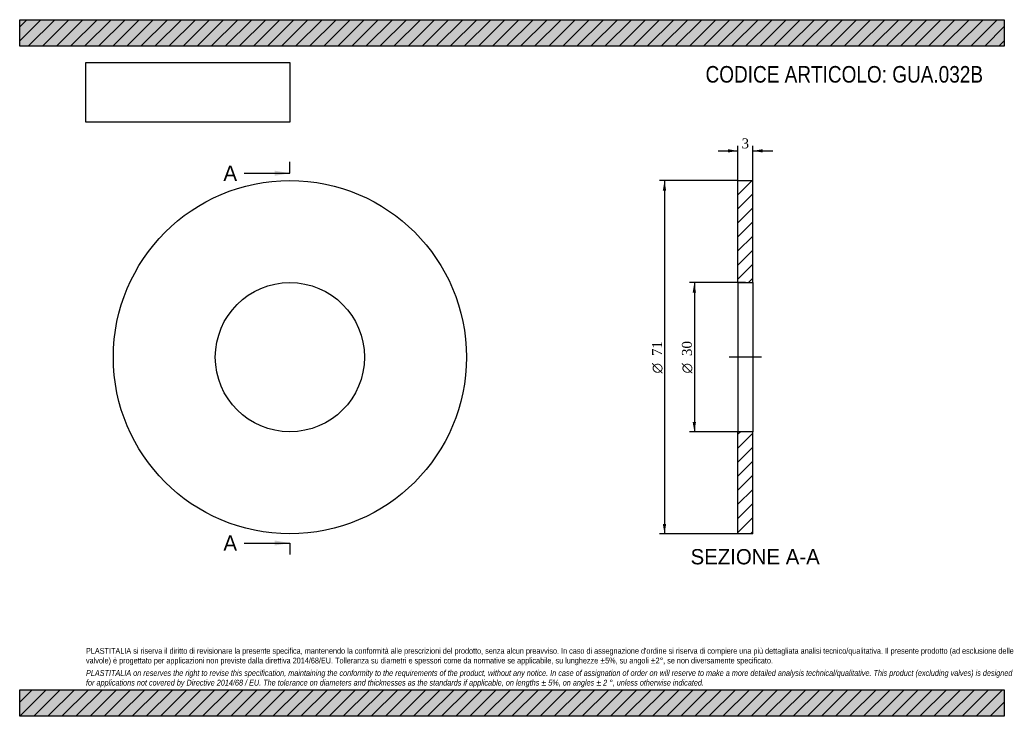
# Model space of a CAD drawing. Header units: millimetres. Extents: x 0 to 198, y 0 to 140.
import ezdxf
from ezdxf.enums import TextEntityAlignment as Align
from ezdxf.lldxf.tags import DXFTag

# ---------------------------------------------------------------- set-up
doc = ezdxf.new("R2010")
doc.units = ezdxf.units.MM
doc.header["$LTSCALE"] = 0.666667
for name, color, linetype in [('Default', 7, 'Continuous'), ('DV2_Default', 7, 'Continuous'), ('GUA.032B', 7, 'Continuous')]:
    doc.layers.add(name, color=color, linetype=linetype)
doc.styles.add('SEACAD_Solid_Edge_ANSI', font='seans.ttf')
doc.styles.add('SEACAD_Solid_Edge_ANSI1_Symbols', font='semeca1.ttf')
doc.styles.add('SEACAD_Times_New_Roman', font='times.ttf')
tags = doc.linetypes.add('CENTER2', pattern=[28.575, 19.05, -3.175, 3.175, -3.175]).pattern_tags.tags
tags[10:11] = [DXFTag(74, 4), DXFTag(75, 0), DXFTag(340, '0'), DXFTag(46, 0.0), DXFTag(50, 0.0), DXFTag(44, 0.0), DXFTag(45, 0.0)]
tags[8:9] = [DXFTag(74, 4), DXFTag(75, 0), DXFTag(340, '0'), DXFTag(46, 0.0), DXFTag(50, 0.0), DXFTag(44, 0.0), DXFTag(45, 0.0)]
tags[6:7] = [DXFTag(74, 4), DXFTag(75, 0), DXFTag(340, '0'), DXFTag(46, 0.0), DXFTag(50, 0.0), DXFTag(44, 0.0), DXFTag(45, 0.0)]
tags[4:5] = [DXFTag(74, 4), DXFTag(75, 0), DXFTag(340, '0'), DXFTag(46, 0.0), DXFTag(50, 0.0), DXFTag(44, 0.0), DXFTag(45, 0.0)]
doc.dimstyles.new('ANSImm', dxfattribs={"dimtxt": 2, "dimasz": 2, "dimexe": 1, "dimexo": 0, "dimgap": 0.5, "dimtad": 1, "dimdsep": 46, "dimtxsty": 'SEACAD_Times_New_Roman', "dimblk1": '_SE_FILLED', "dimblk2": '_SE_FILLED', "dimsah": 1, "dimcen": 1, "dimazin": 0, "dimtfac": 0.85, "dimtdec": 3, "dimtofl": 0, "dimtmove": 0, "dimatfit": 3, "dimfxl": 1, "dimarcsym": 0})
picture_1 = doc.add_image_def('image1.jpg', size_in_pixel=(4302, 1260))

# ---------------------------------------------------------------- blocks, each defined once
blk = doc.blocks.new('SE')
at = {"layer": 'GUA.032B', "color": 7, "linetype": 'Continuous'}
for radius in [35.5, 15]:
    blk.add_circle((54.34, 72.17), radius, dxfattribs=at)
blk = doc.blocks.new('SE2')
at = {"color": 7, "linetype": 'Continuous', "style": 'SEACAD_Solid_Edge_ANSI'}
blk.add_text('A', height=3.07, dxfattribs=at).set_placement((40.97, 110.68), align=Align.TOP_LEFT)
blk = doc.blocks.new('SE3')
at = {"color": 7, "linetype": 'Continuous', "style": 'SEACAD_Solid_Edge_ANSI'}
blk.add_text('A', height=3.07, dxfattribs=at).set_placement((40.97, 36.36), align=Align.TOP_LEFT)
blk = doc.blocks.new('SEANNOT_GROUP')
at = {"linetype": 'Continuous'}
blk.add_hatch(color=7, dxfattribs=at).paths.add_polyline_path([(51.27, 108.63), (54.34, 109.15), (51.27, 109.66)])
at = {"color": 7, "linetype": 'Continuous'}
blk.add_lwpolyline([(45.14, 109.15), (54.34, 109.15)], dxfattribs=at)
blk = doc.blocks.new('SEANNOT_GROUP1')
at = {"linetype": 'Continuous'}
blk.add_hatch(color=7, dxfattribs=at).paths.add_polyline_path([(51.27, 34.31), (54.34, 34.82), (51.27, 35.33)])
at = {"color": 7, "linetype": 'Continuous'}
blk.add_lwpolyline([(45.14, 34.82), (54.34, 34.82)], dxfattribs=at)
blk = doc.blocks.new('SE1')
at = {"layer": 'Default', "color": 7, "linetype": 'CENTER2'}
for p, q in [((54.34, 109.15), (54.34, 111.45)), ((54.34, 34.82), (54.34, 32.52))]:
    blk.add_line(p, q, dxfattribs=at)
at = {"layer": 'Default', "color": 7, "linetype": 'CENTER2', "const_width": 0.0001}
blk.add_lwpolyline([(54.34, 109.15), (54.34, 34.82)], dxfattribs=at)
at = {"layer": 'Default'}
for name in ['SE2', 'SEANNOT_GROUP', 'SE3', 'SEANNOT_GROUP1']:
    blk.add_blockref(name, (0, 0), dxfattribs=at)
blk = doc.blocks.new('SE4')
at = {"layer": 'GUA.032B', "linetype": 'Continuous'}
h = blk.add_hatch(dxfattribs=at)
h.set_pattern_fill('LINE', scale=0.62992, angle=45, style=0)
h.paths.add_polyline_path([(147.43, 87.17), (147.43, 107.67), (144.43, 107.67), (144.43, 87.17)])
h = blk.add_hatch(dxfattribs=at)
h.set_pattern_fill('LINE', scale=0.62992, angle=45, style=0)
h.paths.add_polyline_path([(147.43, 36.67), (147.43, 57.17), (144.43, 57.17), (144.43, 36.67)])
at = {"layer": 'DV2_Default', "color": 7, "linetype": 'CENTER2'}
blk.add_line((149.18, 72.17), (142.68, 72.17), dxfattribs=at)
at = {"layer": 'GUA.032B', "color": 7, "linetype": 'Continuous'}
for p, q in [((144.43, 87.17), (144.43, 107.67)), ((144.43, 107.67), (147.43, 107.67)), ((147.43, 87.17), (147.43, 107.67)), ((144.43, 87.17), (144.43, 57.17)), ((144.43, 87.17), (147.43, 87.17)), ((147.43, 87.17), (147.43, 57.17)), ((144.43, 36.67), (144.43, 57.17)), ((147.43, 57.17), (144.43, 57.17)), ((147.43, 36.67), (147.43, 57.17)), ((147.43, 36.67), (144.43, 36.67))]:
    blk.add_line(p, q, dxfattribs=at)
blk = doc.blocks.new('DMBLK1')
at = {"layer": 'Default', "linetype": 'Continuous'}
for points in [[(142.43, 113.97), (142.43, 113.31), (144.43, 113.64)], [(149.43, 113.97), (147.43, 113.64), (149.43, 113.31)]]:
    blk.add_hatch(color=7, dxfattribs=at).paths.add_polyline_path(points)
at = {"layer": 'Default', "color": 7, "linetype": 'Continuous'}
for p, q in [((140.43, 113.64), (144.43, 113.64)), ((144.43, 107.67), (144.43, 114.64)), ((147.43, 107.67), (147.43, 114.64)), ((147.43, 113.64), (151.43, 113.64))]:
    blk.add_line(p, q, dxfattribs=at)
at = {"layer": 'Default', "color": 7, "linetype": 'Continuous', "style": 'SEACAD_Times_New_Roman'}
blk.add_text('3', height=2, dxfattribs=at).set_placement((145.17, 116.14), align=Align.TOP_LEFT)
blk = doc.blocks.new('_SE_FILLED')
at = {"color": 0}
blk.add_line((0, 0), (-1, 0), dxfattribs=at)
blk.add_solid([(0, 0), (-1, -0.1665), (-1, 0.1665), (0, 0)], dxfattribs=at)
blk = doc.blocks.new('GDimGGroup')
at = {"layer": 'Default', "linetype": 'Continuous'}
for points in [[(135.33, 85.17), (136, 85.17), (135.67, 87.17)], [(135.33, 59.17), (135.67, 57.17), (136, 59.17)]]:
    blk.add_hatch(color=7, dxfattribs=at).paths.add_polyline_path(points)
at = {"layer": 'Default', "color": 7, "linetype": 'Continuous'}
for p, q in [((145.93, 87.17), (134.67, 87.17)), ((135.67, 87.17), (135.67, 57.17)), ((145.93, 57.17), (134.67, 57.17))]:
    blk.add_line(p, q, dxfattribs=at)
for s, style, p in [('30', 'SEACAD_Times_New_Roman', (133.17, 72.4)), ('O', 'SEACAD_Solid_Edge_ANSI1_Symbols', (133.17, 68.91))]:
    blk.add_text(s, height=2, rotation=90, dxfattribs=dict(at, style=style)).set_placement(p, align=Align.TOP_LEFT)
blk = doc.blocks.new('GDimGGroup1')
at = {"layer": 'Default', "linetype": 'Continuous'}
for points in [[(129.33, 105.67), (130, 105.67), (129.67, 107.67)], [(129.33, 38.67), (129.67, 36.67), (130, 38.67)]]:
    blk.add_hatch(color=7, dxfattribs=at).paths.add_polyline_path(points)
at = {"layer": 'Default', "color": 7, "linetype": 'Continuous'}
for p, q in [((144.43, 107.67), (128.67, 107.67)), ((129.67, 107.67), (129.67, 36.67)), ((144.43, 36.67), (128.67, 36.67))]:
    blk.add_line(p, q, dxfattribs=at)
for s, style, p in [('71', 'SEACAD_Times_New_Roman', (127.17, 72.4)), ('O', 'SEACAD_Solid_Edge_ANSI1_Symbols', (127.17, 68.91))]:
    blk.add_text(s, height=2, rotation=90, dxfattribs=dict(at, style=style)).set_placement(p, align=Align.TOP_LEFT)

msp = doc.modelspace()

# ---------------------------------------------------------------- hatches: boundary and pattern name
at = {"layer": 'Default', "linetype": 'Continuous'}
h = msp.add_hatch(dxfattribs=at)
h.set_pattern_fill('LINE', scale=0.62992, angle=45, style=0)
h.paths.add_polyline_path([(198, 134.667), (198, 140), (0, 140), (0, 134.667)])
for points in [[(198, 134.667), (198, 140), (0, 140), (0, 134.667)], [(198, 0), (198, 5.333), (0, 5.333), (0, 0)]]:
    msp.add_hatch(color=7, dxfattribs=at).paths.add_polyline_path(points)
h = msp.add_hatch(dxfattribs=at)
h.set_pattern_fill('LINE', scale=0.62992, angle=45, style=0)
h.paths.add_polyline_path([(198, 0), (198, 5.333), (0, 5.333), (0, 0)])

# ---------------------------------------------------------------- linework, layer by layer
at = {"layer": 'Default', "color": 7, "linetype": 'Continuous'}
for p, q in [((0, 140), (198, 140)), ((0, 134.667), (0, 140)), ((198, 140), (198, 134.667)), ((198, 134.667), (0, 134.667)), ((0, 5.333), (198, 5.333)), ((0, 0), (0, 5.333)), ((198, 5.333), (198, 0)), ((198, 0), (0, 0))]:
    msp.add_line(p, q, dxfattribs=at)

# ---------------------------------------------------------------- block references
at = {"layer": 'Default'}
for name in ['SE1', 'SE', 'GDimGGroup1', 'SE4', 'GDimGGroup']:
    msp.add_blockref(name, (0, 0), dxfattribs=at)

# ---------------------------------------------------------------- texts
at = {"layer": 'Default', "color": 7, "linetype": 'Continuous', "style": 'SEACAD_Solid_Edge_ANSI'}
msp.add_text('SEZIONE A-A', height=3.06667, dxfattribs=at).set_placement((134.91, 33.605), align=Align.TOP_LEFT)
at = {"layer": 'Default', "attachment_point": 1}
for s, insert, char_height, width in [('{\\fArial Narrow|b0||i0||c0|p34;\\C7;\\H3.333333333;\\W1.;CODICE ARTICOLO: GUA.032B}', (137.921, 130.689), 3.33333, 56.62567), ("{\\fArial Narrow|b0||i0||c0|p34;\\C7;\\H1.166666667;\\W1.;PLASTITALIA si riserva il diritto di revisionare la presente specifica, mantenendo la conformità alle prescrizioni del prodotto, senza alcun preavviso. In caso di assegnazione d'ordine si riserva di compiere una più dettagliata analisi tecnico/qualitativa. Il presente prodotto (ad esclusione delle \\P}{\\fArial Narrow|b0||i0||c0|p34;\\C7;\\H1.166666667;\\W1.;valvole) è progettato per applicazioni non previste dalla direttiva 2014/68/EU. Tolleranza su diametri e spessori come da normative se applicabile, su lunghezze ±5%, su angoli ±2°, se non diversamente specificato.\\P}{\\fArial Narrow|b0||i0||c0|p34;\\C7;\\H0.3333333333;\\W1.;   \\P}{\\fArial Narrow|b0||i1||c0|p34;\\C7;\\H1.166666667;\\W1.;PLASTITALIA on reserves the right to revise this specification, maintaining the conformity to the requirements of the product, without any notice. In case of assignation of order on will reserve to make a more detailed analysis technical/qualitative. This product (excluding valves) is designed \\P}{\\fArial Narrow|b0||i1||c0|p34;\\C7;\\H1.166666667;\\W1.;for applications not covered by Directive 2014/68 / EU. The tolerance on diameters and thicknesses as the standards if applicable, on lengths ± 5%, on angles ± 2 °, unless otherwise indicated.\\P}", (13.333, 13.735), 1.166667, 171.33333)]:
    msp.add_mtext(s, dxfattribs=dict(at, insert=insert, char_height=char_height, width=width))

# ---------------------------------------------------------------- dimensions: what is measured, and where the dimension line sits
at = {"layer": 'Default', "color": 7, "linetype": 'Continuous'}
dim = msp.add_linear_dim(base=(144.429, 113.64), p1=(144.429, 107.672), p2=(147.429, 107.672), angle=0, text='\\A1;<>', dimstyle='ANSImm', dxfattribs=at)
dim.commit()
dim.dimension.update_dxf_attribs({"geometry": 'DMBLK1', "text_midpoint": (145.929, 113.64), "dimtype": 161})

# ---------------------------------------------------------------- pictures from other files: only their frames are drawn
image = msp.add_image(picture_1, insert=(13.333, 119.402), size_in_units=(40.971, 12))
image.dxf.flags = 7

doc.saveas('drawing.dxf')
